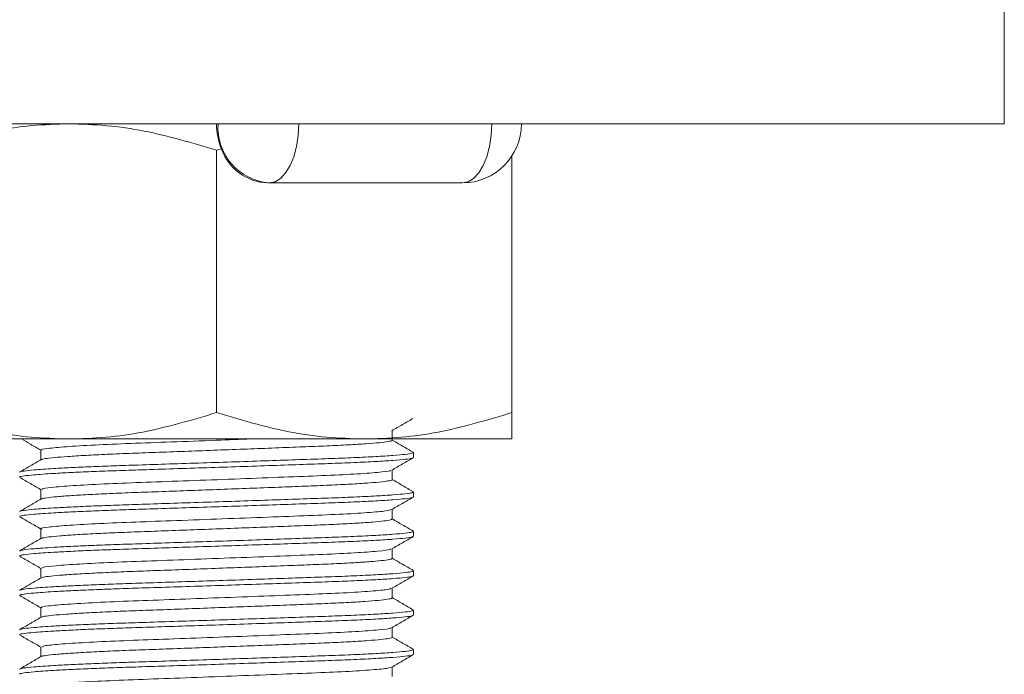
# Model space of a CAD drawing. Header units: millimetres. Extents: x 0 to 210, y 0 to 297.
# Tile 20 of 38: x 69 to 94, y 226 to 242. Entities that reach past the tile are written whole.
import ezdxf

# ---------------------------------------------------------------- set-up
doc = ezdxf.new("R2010")
doc.units = ezdxf.units.MM
doc.linetypes.add('HIDDEN', pattern=[1.905, 1.27, -0.635])
doc.layers.add('FORMAT', color=7, linetype='HIDDEN')

msp = doc.modelspace()

# ---------------------------------------------------------------- linework, layer by layer
at = {"color": 7, "linetype": 'Continuous', "lineweight": 15}
for p, q in [((93.592, 242.691), (93.592, 239.691)), ((53.592, 239.691), (93.592, 239.691)), ((73.712, 239.06), (73.592, 239.021)), ((73.592, 232.36), (73.592, 239.021)), ((81.092, 238.878), (81.092, 232.36)), ((74.929, 238.191), (74.891, 238.191)), ((79.831, 238.191), (74.929, 238.191)), ((77.342, 231.691), (69.842, 231.691)), ((81.092, 231.691), (77.342, 231.691))]:
    msp.add_line(p, q, dxfattribs=at)
at = {"color": 7, "linetype": 'Continuous', "lineweight": 15, "flags": 128}
for points in [[(75.679, 239.691), (75.665, 239.398), (75.622, 239.117), (75.553, 238.857), (75.46, 238.63), (75.346, 238.443), (75.216, 238.305), (75.076, 238.219), (74.929, 238.191)], [(79.831, 238.191), (79.977, 238.219), (80.118, 238.305), (80.248, 238.443), (80.361, 238.63), (80.455, 238.857), (80.524, 239.117), (80.567, 239.398), (80.581, 239.691)], [(69.842, 231.691), (69.113, 231.691), (68.445, 231.691), (67.846, 231.691), (67.326, 231.691), (66.889, 231.691), (66.544, 231.691), (66.294, 231.691), (66.143, 231.691), (66.092, 231.691)]]:
    msp.add_lwpolyline(points, dxfattribs=at)
at = {"color": 7, "linetype": 'Continuous', "lineweight": 15}
for centre, radius, start, end in [((75.289, 239.688), 1.697, 179.901, 201.7007), ((75.037, 239.597), 1.41, 176.1887, 265.5981), ((79.831, 239.691), 1.5, 270, 0), ((74.942, 239.493), 1.303, 199.3833, 267.7765)]:
    msp.add_arc(centre, radius, start, end, dxfattribs=at)
for points, knots in [([(69.842, 239.691), (69.528, 239.681), (68.901, 239.663), (67.639, 239.482), (66.713, 239.206), (66.092, 239.021)], [0, 0, 0, 0, 0.247333, 0.494707, 1, 1, 1, 1]), ([(73.592, 239.021), (72.983, 239.203), (72.064, 239.478), (70.802, 239.662), (70.162, 239.681), (69.842, 239.691)], [0, 0, 0, 0, 0.495254, 0.74765, 1, 1, 1, 1]), ([(66.092, 232.36), (66.701, 232.178), (67.62, 231.903), (68.881, 231.72), (69.521, 231.7), (69.841, 231.691)], [0, 0, 0, 0, 0.495257, 0.747651, 1, 1, 1, 1]), ([(69.842, 231.691), (70.156, 231.7), (70.783, 231.718), (72.045, 231.899), (72.971, 232.175), (73.592, 232.36)], [0, 0, 0, 0, 0.247333, 0.494707, 1, 1, 1, 1]), ([(73.592, 232.36), (74.201, 232.178), (75.12, 231.903), (76.381, 231.72), (77.022, 231.7), (77.342, 231.691)], [0, 0, 0, 0, 0.495254, 0.74765, 1, 1, 1, 1]), ([(77.342, 231.691), (77.656, 231.7), (78.283, 231.718), (79.545, 231.899), (80.471, 232.175), (81.092, 232.36)], [0, 0, 0, 0, 0.247333, 0.494707, 1, 1, 1, 1]), ([(81.092, 232.36), (81.092, 232.178), (81.092, 231.903), (81.092, 231.72), (81.092, 231.7), (81.092, 231.691)], [0, 0, 0, 0, 0.495254, 0.74765, 1, 1, 1, 1])]:
    msp.add_open_spline(points, degree=3, knots=knots, dxfattribs=at)
at = {"layer": 'FORMAT', "linetype": 'Continuous', "lineweight": 15}
for p, q in [((78.051, 231.659), (78.051, 231.904)), ((69.133, 231.409), (69.133, 231.163)), ((78.592, 231.221), (78.592, 231.346)), ((78.051, 230.659), (78.051, 230.904)), ((69.133, 230.409), (69.133, 230.163)), ((78.592, 230.221), (78.592, 230.346)), ((78.051, 229.659), (78.051, 229.904)), ((69.133, 229.409), (69.133, 229.163)), ((78.592, 229.221), (78.592, 229.346)), ((78.051, 228.659), (78.051, 228.904)), ((69.133, 228.409), (69.133, 228.163)), ((78.592, 228.221), (78.592, 228.346)), ((78.051, 227.659), (78.051, 227.904)), ((69.133, 227.409), (69.133, 227.163)), ((78.592, 227.221), (78.592, 227.346)), ((78.051, 226.659), (78.051, 226.904)), ((69.133, 226.409), (69.133, 226.163)), ((78.592, 226.221), (78.592, 226.346)), ((78.051, 225.659), (78.051, 225.904))]:
    msp.add_line(p, q, dxfattribs=at)
at = {"layer": 'FORMAT', "linetype": 'Continuous', "lineweight": 0}
for p, q in [((78.586, 231.353), (78.58, 231.355)), ((68.607, 228.846), (68.598, 228.853)), ((78.586, 228.353), (78.581, 228.355)), ((78.586, 226.353), (78.58, 226.355)), ((68.607, 225.846), (68.598, 225.853))]:
    msp.add_line(p, q, dxfattribs=at)
at = {"layer": 'FORMAT', "linetype": 'Continuous', "lineweight": 15}
for points, knots in [([(78.043, 231.9), (78.133, 231.952), (78.311, 232.055), (78.49, 232.158), (78.578, 232.209)], [0, 0, 0, 0, 0.506773, 1, 1, 1, 1]), ([(68.638, 231.691), (68.716, 231.646), (68.881, 231.551), (69.046, 231.455), (69.133, 231.404)], [0, 0, 0, 0, 0.468227, 1, 1, 1, 1]), ([(78.584, 231.355), (78.493, 231.407), (78.316, 231.51), (78.138, 231.613), (78.051, 231.663)], [0, 0, 0, 0, 0.508451, 1, 1, 1, 1]), ([(69.141, 231.167), (69.05, 231.115), (68.87, 231.011), (68.689, 230.906), (68.599, 230.854)], [0, 0, 0, 0, 0.4999666, 1, 1, 1, 1]), ([(78.043, 230.9), (78.133, 230.952), (78.314, 231.057), (78.495, 231.161), (78.585, 231.213)], [0, 0, 0, 0, 0.499968, 1, 1, 1, 1]), ([(68.599, 230.714), (68.689, 230.661), (68.867, 230.558), (69.045, 230.455), (69.133, 230.404)], [0, 0, 0, 0, 0.507045, 1, 1, 1, 1]), ([(78.585, 230.354), (78.495, 230.406), (78.317, 230.509), (78.139, 230.612), (78.051, 230.663)], [0, 0, 0, 0, 0.506845, 1, 1, 1, 1]), ([(69.141, 230.168), (69.051, 230.115), (68.87, 230.011), (68.689, 229.906), (68.599, 229.854)], [0, 0, 0, 0, 0.499966, 1, 1, 1, 1]), ([(78.044, 229.9), (78.134, 229.953), (78.315, 230.057), (78.496, 230.162), (78.586, 230.214)], [0, 0, 0, 0, 0.499964, 1, 1, 1, 1]), ([(68.598, 229.714), (68.689, 229.661), (68.867, 229.558), (69.045, 229.455), (69.133, 229.404)], [0, 0, 0, 0, 0.5069446, 1, 1, 1, 1]), ([(78.584, 229.355), (78.494, 229.407), (78.316, 229.51), (78.138, 229.612), (78.051, 229.663)], [0, 0, 0, 0, 0.5080033, 1, 1, 1, 1]), ([(69.143, 229.169), (69.052, 229.116), (68.872, 229.012), (68.691, 228.907), (68.601, 228.855)], [0, 0, 0, 0, 0.499966, 1, 1, 1, 1]), ([(78.043, 228.9), (78.133, 228.952), (78.314, 229.057), (78.495, 229.161), (78.585, 229.213)], [0, 0, 0, 0, 0.499964, 1, 1, 1, 1]), ([(68.599, 228.713), (68.689, 228.661), (68.867, 228.558), (69.045, 228.455), (69.133, 228.404)], [0, 0, 0, 0, 0.507305, 1, 1, 1, 1]), ([(78.584, 228.355), (78.494, 228.407), (78.316, 228.51), (78.138, 228.612), (78.051, 228.663)], [0, 0, 0, 0, 0.508227, 1, 1, 1, 1]), ([(69.141, 228.167), (69.05, 228.115), (68.87, 228.011), (68.689, 227.906), (68.599, 227.854)], [0, 0, 0, 0, 0.499967, 1, 1, 1, 1]), ([(78.043, 227.9), (78.133, 227.952), (78.314, 228.057), (78.495, 228.161), (78.585, 228.213)], [0, 0, 0, 0, 0.499968, 1, 1, 1, 1]), ([(68.598, 227.714), (68.689, 227.661), (68.867, 227.558), (69.045, 227.455), (69.133, 227.404)], [0, 0, 0, 0, 0.506863, 1, 1, 1, 1]), ([(78.585, 227.354), (78.495, 227.406), (78.317, 227.509), (78.139, 227.612), (78.051, 227.663)], [0, 0, 0, 0, 0.506948, 1, 1, 1, 1]), ([(69.141, 227.168), (69.051, 227.115), (68.87, 227.011), (68.689, 226.906), (68.599, 226.854)], [0, 0, 0, 0, 0.499966, 1, 1, 1, 1]), ([(78.044, 226.9), (78.134, 226.953), (78.315, 227.057), (78.496, 227.162), (78.586, 227.214)], [0, 0, 0, 0, 0.499964, 1, 1, 1, 1]), ([(68.599, 226.714), (68.689, 226.661), (68.867, 226.558), (69.045, 226.455), (69.133, 226.404)], [0, 0, 0, 0, 0.507064, 1, 1, 1, 1]), ([(78.584, 226.355), (78.494, 226.407), (78.316, 226.51), (78.138, 226.613), (78.051, 226.663)], [0, 0, 0, 0, 0.508205, 1, 1, 1, 1]), ([(69.143, 226.169), (69.052, 226.116), (68.872, 226.012), (68.691, 225.907), (68.601, 225.855)], [0, 0, 0, 0, 0.499965, 1, 1, 1, 1]), ([(78.043, 225.9), (78.133, 225.952), (78.314, 226.057), (78.495, 226.161), (78.585, 226.213)], [0, 0, 0, 0, 0.499965, 1, 1, 1, 1])]:
    msp.add_open_spline(points, degree=3, knots=knots, dxfattribs=at)
at = {"layer": 'FORMAT', "linetype": 'Continuous', "lineweight": 0}
for points, knots in [([(74.472, 231.691), (74.177, 231.679), (73.502, 231.654), (72.444, 231.615), (71.385, 231.578), (70.465, 231.538), (69.732, 231.494), (69.288, 231.451), (69.1, 231.425), (69.145, 231.41), (69.15, 231.409)], [0, 0, 0, 0, 0.113559, 0.259984, 0.400858, 0.544691, 0.692435, 0.839177, 0.980425, 1, 1, 1, 1]), ([(78.038, 231.659), (78.042, 231.657), (78.059, 231.646), (77.963, 231.625), (77.746, 231.597), (77.404, 231.569), (76.953, 231.541), (76.411, 231.515), (75.783, 231.491), (75.098, 231.464), (74.365, 231.436), (73.616, 231.408), (72.86, 231.38), (72.131, 231.353), (71.437, 231.329), (70.811, 231.303), (70.258, 231.275), (69.804, 231.247), (69.457, 231.219), (69.22, 231.192), (69.167, 231.176), (69.141, 231.167)], [0, 0, 0, 0, 0.014927, 0.070437, 0.124379, 0.179885, 0.23384, 0.28936, 0.343307, 0.398819, 0.452762, 0.508268, 0.562222, 0.617741, 0.67169, 0.727204, 0.781146, 0.836653, 0.890606, 0.946124, 1, 1, 1, 1]), ([(68.607, 230.846), (68.602, 230.849), (68.583, 230.859), (68.691, 230.878), (68.952, 230.907), (69.37, 230.937), (69.882, 230.964), (70.394, 230.987), (70.973, 231.009), (71.639, 231.031), (72.401, 231.056), (73.234, 231.083), (74.084, 231.111), (74.913, 231.139), (75.712, 231.167), (76.444, 231.191), (77.101, 231.217), (77.652, 231.244), (78.094, 231.272), (78.4, 231.3), (78.572, 231.325), (78.576, 231.34), (78.577, 231.346)], [0, 0, 0, 0, 0.014985, 0.067933, 0.122416, 0.190062, 0.234686, 0.280215, 0.32484, 0.370369, 0.423315, 0.477797, 0.530745, 0.585229, 0.638185, 0.692678, 0.745625, 0.800107, 0.853054, 0.907535, 0.960492, 1, 1, 1, 1]), ([(68.607, 230.721), (68.602, 230.724), (68.583, 230.734), (68.691, 230.753), (68.952, 230.782), (69.37, 230.812), (69.882, 230.839), (70.394, 230.862), (70.973, 230.884), (71.639, 230.906), (72.401, 230.931), (73.234, 230.958), (74.084, 230.986), (74.913, 231.014), (75.712, 231.042), (76.444, 231.066), (77.101, 231.092), (77.652, 231.119), (78.094, 231.147), (78.4, 231.175), (78.572, 231.2), (78.576, 231.215), (78.577, 231.221)], [0, 0, 0, 0, 0.014985, 0.067933, 0.122416, 0.190062, 0.234686, 0.280215, 0.32484, 0.370369, 0.423315, 0.477797, 0.530745, 0.585229, 0.638185, 0.692678, 0.745625, 0.800107, 0.853054, 0.907535, 0.960492, 1, 1, 1, 1]), ([(78.01, 230.899), (78.011, 230.895), (78.012, 230.877), (77.711, 230.843), (77.126, 230.799), (76.3, 230.76), (75.308, 230.723), (74.193, 230.68), (73.029, 230.636), (71.919, 230.596), (70.921, 230.559), (70.082, 230.517), (69.484, 230.473), (69.162, 230.437), (69.164, 230.417), (69.164, 230.409)], [0, 0, 0, 0, 0.0302449, 0.1146019, 0.1993736, 0.2817505, 0.3627628, 0.4469508, 0.5318001, 0.6144864, 0.6953061, 0.7793047, 0.8642103, 0.9471876, 1, 1, 1, 1]), ([(78.046, 230.659), (78.048, 230.659), (78.069, 230.65), (77.992, 230.631), (77.809, 230.604), (77.489, 230.575), (77.066, 230.548), (76.538, 230.521), (75.932, 230.496), (75.254, 230.47), (74.535, 230.443), (73.783, 230.414), (73.032, 230.387), (72.29, 230.359), (71.591, 230.335), (70.943, 230.309), (70.376, 230.282), (69.897, 230.254), (69.523, 230.226), (69.273, 230.198), (69.15, 230.179), (69.151, 230.169), (69.151, 230.167)], [0, 0, 0, 0, 0.003933, 0.057865, 0.113361, 0.167298, 0.222798, 0.276742, 0.332251, 0.386183, 0.441679, 0.495614, 0.551111, 0.605056, 0.660565, 0.714497, 0.769993, 0.823925, 0.87942, 0.933364, 0.988874, 1, 1, 1, 1]), ([(68.607, 229.846), (68.602, 229.849), (68.583, 229.859), (68.691, 229.878), (68.952, 229.907), (69.37, 229.937), (69.882, 229.964), (70.394, 229.987), (70.973, 230.009), (71.639, 230.031), (72.401, 230.056), (73.234, 230.083), (74.084, 230.111), (74.913, 230.139), (75.712, 230.167), (76.444, 230.191), (77.101, 230.217), (77.652, 230.244), (78.094, 230.272), (78.4, 230.3), (78.572, 230.325), (78.576, 230.34), (78.577, 230.346)], [0, 0, 0, 0, 0.014985, 0.067933, 0.122416, 0.190062, 0.234686, 0.280215, 0.32484, 0.370369, 0.423315, 0.477797, 0.530745, 0.585229, 0.638185, 0.692678, 0.745625, 0.800107, 0.853054, 0.907535, 0.960492, 1, 1, 1, 1]), ([(68.607, 229.721), (68.602, 229.724), (68.583, 229.734), (68.691, 229.753), (68.952, 229.782), (69.37, 229.812), (69.882, 229.839), (70.394, 229.862), (70.973, 229.884), (71.639, 229.906), (72.401, 229.931), (73.234, 229.958), (74.084, 229.986), (74.913, 230.014), (75.712, 230.042), (76.444, 230.066), (77.101, 230.092), (77.652, 230.119), (78.094, 230.147), (78.4, 230.175), (78.572, 230.2), (78.576, 230.215), (78.577, 230.221)], [0, 0, 0, 0, 0.014985, 0.067933, 0.122416, 0.190062, 0.234686, 0.280215, 0.32484, 0.370369, 0.423315, 0.477797, 0.530745, 0.585229, 0.638185, 0.692678, 0.745625, 0.800107, 0.853054, 0.907535, 0.960492, 1, 1, 1, 1]), ([(78.029, 229.9), (77.995, 229.889), (77.922, 229.863), (77.457, 229.821), (76.747, 229.779), (75.825, 229.742), (74.756, 229.701), (73.593, 229.657), (72.446, 229.615), (71.391, 229.578), (70.479, 229.538), (69.748, 229.496), (69.298, 229.453), (69.103, 229.426), (69.146, 229.411), (69.152, 229.409)], [0, 0, 0, 0, 0.072704, 0.156734, 0.241295, 0.322663, 0.406099, 0.491608, 0.576295, 0.65632, 0.737998, 0.821916, 0.905344, 0.987136, 1, 1, 1, 1]), ([(78.041, 229.659), (78.037, 229.652), (78.027, 229.636), (77.858, 229.61), (77.573, 229.582), (77.169, 229.554), (76.667, 229.527), (76.073, 229.502), (75.415, 229.476), (74.698, 229.449), (73.956, 229.421), (73.198, 229.393), (72.457, 229.365), (71.742, 229.34), (71.086, 229.315), (70.495, 229.288), (69.998, 229.26), (69.596, 229.232), (69.32, 229.204), (69.171, 229.183), (69.161, 229.172), (69.158, 229.168)], [0, 0, 0, 0, 0.0459054, 0.0999735, 0.1556091, 0.2096874, 0.265334, 0.3194105, 0.3750556, 0.4291237, 0.4847592, 0.5388363, 0.5944816, 0.6485594, 0.704206, 0.7582741, 0.8139097, 0.8679854, 0.923629, 0.9777079, 1, 1, 1, 1]), ([(68.605, 228.855), (68.63, 228.863), (68.683, 228.879), (68.957, 228.907), (69.369, 228.937), (69.882, 228.964), (70.394, 228.987), (70.973, 229.009), (71.639, 229.031), (72.401, 229.056), (73.234, 229.083), (74.084, 229.111), (74.913, 229.139), (75.712, 229.167), (76.444, 229.191), (77.101, 229.217), (77.652, 229.244), (78.094, 229.272), (78.4, 229.3), (78.572, 229.325), (78.576, 229.34), (78.577, 229.346)], [0, 0, 0, 0, 0.050045, 0.105574, 0.174518, 0.219999, 0.266402, 0.311882, 0.358286, 0.412248, 0.467775, 0.521739, 0.577269, 0.631242, 0.68678, 0.740743, 0.796271, 0.850234, 0.905761, 0.959734, 1, 1, 1, 1]), ([(68.607, 228.721), (68.602, 228.724), (68.583, 228.734), (68.691, 228.753), (68.952, 228.782), (69.37, 228.812), (69.882, 228.839), (70.394, 228.862), (70.973, 228.884), (71.639, 228.906), (72.401, 228.931), (73.234, 228.958), (74.084, 228.986), (74.913, 229.014), (75.712, 229.042), (76.444, 229.066), (77.101, 229.092), (77.652, 229.119), (78.094, 229.147), (78.4, 229.175), (78.572, 229.2), (78.576, 229.215), (78.577, 229.221)], [0, 0, 0, 0, 0.014985, 0.067933, 0.122416, 0.190062, 0.234686, 0.280215, 0.32484, 0.370369, 0.423315, 0.477797, 0.530745, 0.585229, 0.638185, 0.692678, 0.745625, 0.800107, 0.853054, 0.907535, 0.960492, 1, 1, 1, 1]), ([(78.01, 228.899), (78.01, 228.895), (78.011, 228.877), (77.713, 228.843), (77.137, 228.8), (76.323, 228.76), (75.34, 228.724), (74.224, 228.681), (73.052, 228.637), (71.931, 228.596), (70.923, 228.56), (70.083, 228.517), (69.487, 228.474), (69.164, 228.438), (69.163, 228.417), (69.163, 228.409)], [0, 0, 0, 0, 0.0302672, 0.113826, 0.1978071, 0.2794797, 0.3596423, 0.4444707, 0.5300509, 0.6134869, 0.6949812, 0.7796872, 0.8637908, 0.9460176, 1, 1, 1, 1]), ([(78.036, 228.659), (78.037, 228.654), (78.041, 228.64), (77.906, 228.616), (77.647, 228.588), (77.271, 228.56), (76.787, 228.533), (76.216, 228.507), (75.566, 228.482), (74.866, 228.455), (74.123, 228.427), (73.371, 228.399), (72.62, 228.371), (71.902, 228.345), (71.226, 228.321), (70.623, 228.294), (70.1, 228.266), (69.679, 228.238), (69.37, 228.21), (69.188, 228.187), (69.164, 228.173), (69.154, 228.167)], [0, 0, 0, 0, 0.03256, 0.088054, 0.141983, 0.197476, 0.251419, 0.306926, 0.360858, 0.416353, 0.470283, 0.525776, 0.579719, 0.635226, 0.689159, 0.744657, 0.798588, 0.854081, 0.908023, 0.96353, 1, 1, 1, 1]), ([(68.607, 227.846), (68.602, 227.849), (68.583, 227.859), (68.691, 227.878), (68.952, 227.907), (69.37, 227.937), (69.882, 227.964), (70.394, 227.987), (70.973, 228.009), (71.639, 228.031), (72.401, 228.056), (73.234, 228.083), (74.084, 228.111), (74.913, 228.139), (75.712, 228.167), (76.444, 228.191), (77.101, 228.217), (77.652, 228.244), (78.094, 228.272), (78.4, 228.3), (78.572, 228.325), (78.576, 228.34), (78.577, 228.346)], [0, 0, 0, 0, 0.014985, 0.067933, 0.122416, 0.190062, 0.234686, 0.280215, 0.32484, 0.370369, 0.423315, 0.477797, 0.530745, 0.585229, 0.638185, 0.692678, 0.745625, 0.800107, 0.853054, 0.907535, 0.960492, 1, 1, 1, 1]), ([(68.607, 227.721), (68.602, 227.724), (68.583, 227.734), (68.691, 227.753), (68.952, 227.782), (69.37, 227.812), (69.882, 227.839), (70.394, 227.862), (70.973, 227.884), (71.639, 227.906), (72.401, 227.931), (73.234, 227.958), (74.084, 227.986), (74.913, 228.014), (75.712, 228.042), (76.444, 228.066), (77.101, 228.092), (77.652, 228.119), (78.094, 228.147), (78.4, 228.175), (78.572, 228.2), (78.576, 228.215), (78.577, 228.221)], [0, 0, 0, 0, 0.014985, 0.067933, 0.122416, 0.190062, 0.234686, 0.280215, 0.32484, 0.370369, 0.423315, 0.477797, 0.530745, 0.585229, 0.638185, 0.692678, 0.745625, 0.800107, 0.853054, 0.907535, 0.960492, 1, 1, 1, 1]), ([(78.023, 227.9), (77.992, 227.888), (77.925, 227.863), (77.463, 227.822), (76.754, 227.779), (75.846, 227.743), (74.8, 227.703), (73.66, 227.66), (72.517, 227.617), (71.448, 227.58), (70.51, 227.54), (69.76, 227.496), (69.3, 227.453), (69.104, 227.426), (69.147, 227.411), (69.153, 227.409)], [0, 0, 0, 0, 0.069812, 0.155389, 0.2399965, 0.31996, 0.4018512, 0.4858506, 0.5692162, 0.6508994, 0.7339099, 0.8193503, 0.9043439, 0.9861844, 1, 1, 1, 1]), ([(78.035, 227.659), (78.039, 227.656), (78.054, 227.644), (77.946, 227.622), (77.719, 227.595), (77.363, 227.566), (76.906, 227.539), (76.35, 227.512), (75.72, 227.488), (75.025, 227.461), (74.295, 227.434), (73.538, 227.405), (72.79, 227.378), (72.058, 227.351), (71.375, 227.327), (70.75, 227.3), (70.211, 227.273), (69.763, 227.244), (69.43, 227.217), (69.211, 227.191), (69.168, 227.175), (69.148, 227.168)], [0, 0, 0, 0, 0.021598, 0.075528, 0.131023, 0.184961, 0.240462, 0.294404, 0.349911, 0.403842, 0.459336, 0.513272, 0.568772, 0.622714, 0.678222, 0.732153, 0.787648, 0.841582, 0.89708, 0.951022, 1, 1, 1, 1]), ([(68.607, 226.846), (68.602, 226.849), (68.583, 226.859), (68.691, 226.878), (68.952, 226.907), (69.37, 226.937), (69.882, 226.964), (70.394, 226.987), (70.973, 227.009), (71.639, 227.031), (72.401, 227.056), (73.234, 227.083), (74.084, 227.111), (74.913, 227.139), (75.712, 227.167), (76.444, 227.191), (77.101, 227.217), (77.652, 227.244), (78.094, 227.272), (78.4, 227.3), (78.572, 227.325), (78.576, 227.34), (78.577, 227.346)], [0, 0, 0, 0, 0.014985, 0.067933, 0.122416, 0.190062, 0.234686, 0.280215, 0.32484, 0.370369, 0.423315, 0.477797, 0.530745, 0.585229, 0.638185, 0.692678, 0.745625, 0.800107, 0.853054, 0.907535, 0.960492, 1, 1, 1, 1]), ([(68.607, 226.721), (68.602, 226.724), (68.583, 226.734), (68.691, 226.753), (68.952, 226.782), (69.37, 226.812), (69.882, 226.839), (70.394, 226.862), (70.973, 226.884), (71.639, 226.906), (72.401, 226.931), (73.234, 226.958), (74.084, 226.986), (74.913, 227.014), (75.712, 227.042), (76.444, 227.066), (77.101, 227.092), (77.652, 227.119), (78.094, 227.147), (78.4, 227.175), (78.572, 227.2), (78.576, 227.215), (78.577, 227.221)], [0, 0, 0, 0, 0.014985, 0.067933, 0.122416, 0.190062, 0.234686, 0.280215, 0.32484, 0.370369, 0.423315, 0.477797, 0.530745, 0.585229, 0.638185, 0.692678, 0.745625, 0.800107, 0.853054, 0.907535, 0.960492, 1, 1, 1, 1]), ([(78.014, 226.9), (78.016, 226.896), (78.024, 226.879), (77.74, 226.845), (77.167, 226.802), (76.343, 226.761), (75.35, 226.724), (74.235, 226.681), (73.076, 226.638), (71.974, 226.598), (70.978, 226.562), (70.131, 226.52), (69.513, 226.476), (69.17, 226.439), (69.165, 226.417), (69.163, 226.409)], [0, 0, 0, 0, 0.025267, 0.110129, 0.195594, 0.278778, 0.360304, 0.445051, 0.529051, 0.61104, 0.690923, 0.773898, 0.859472, 0.943264, 1, 1, 1, 1]), ([(78.043, 226.659), (78.045, 226.658), (78.065, 226.648), (77.981, 226.629), (77.782, 226.601), (77.454, 226.573), (77.016, 226.545), (76.485, 226.518), (75.866, 226.494), (75.189, 226.468), (74.46, 226.44), (73.712, 226.412), (72.955, 226.384), (72.222, 226.357), (71.522, 226.332), (70.887, 226.307), (70.323, 226.279), (69.857, 226.251), (69.491, 226.223), (69.257, 226.195), (69.144, 226.178), (69.147, 226.169), (69.148, 226.168)], [0, 0, 0, 0, 0.008094, 0.06373, 0.117795, 0.173426, 0.227502, 0.283146, 0.337216, 0.392854, 0.446919, 0.50255, 0.556625, 0.612269, 0.666341, 0.721981, 0.776045, 0.831676, 0.88575, 0.941393, 0.995466, 1, 1, 1, 1]), ([(68.605, 225.855), (68.63, 225.863), (68.683, 225.879), (68.957, 225.907), (69.369, 225.937), (69.882, 225.964), (70.394, 225.987), (70.973, 226.009), (71.639, 226.031), (72.401, 226.056), (73.234, 226.083), (74.084, 226.111), (74.913, 226.139), (75.712, 226.167), (76.444, 226.191), (77.101, 226.217), (77.652, 226.244), (78.094, 226.272), (78.4, 226.3), (78.572, 226.325), (78.576, 226.34), (78.577, 226.346)], [0, 0, 0, 0, 0.050088, 0.105615, 0.174556, 0.220034, 0.266435, 0.311913, 0.358315, 0.412275, 0.467799, 0.521761, 0.577288, 0.631258, 0.686795, 0.740755, 0.79628, 0.850241, 0.905765, 0.959736, 1, 1, 1, 1]), ([(68.607, 225.721), (68.602, 225.724), (68.583, 225.734), (68.691, 225.753), (68.952, 225.782), (69.37, 225.812), (69.882, 225.839), (70.394, 225.862), (70.973, 225.884), (71.639, 225.906), (72.401, 225.931), (73.234, 225.958), (74.084, 225.986), (74.913, 226.014), (75.712, 226.042), (76.444, 226.066), (77.101, 226.092), (77.652, 226.119), (78.094, 226.147), (78.4, 226.175), (78.572, 226.2), (78.576, 226.215), (78.577, 226.221)], [0, 0, 0, 0, 0.014985, 0.067933, 0.122416, 0.190062, 0.234686, 0.280215, 0.32484, 0.370369, 0.423315, 0.477797, 0.530745, 0.585229, 0.638185, 0.692678, 0.745625, 0.800107, 0.853054, 0.907535, 0.960492, 1, 1, 1, 1]), ([(78.021, 225.9), (77.994, 225.889), (77.932, 225.865), (77.495, 225.824), (76.806, 225.782), (75.903, 225.745), (74.844, 225.705), (73.686, 225.661), (72.528, 225.618), (71.458, 225.58), (70.53, 225.541), (69.787, 225.498), (69.319, 225.455), (69.111, 225.428), (69.151, 225.412), (69.159, 225.409)], [0, 0, 0, 0, 0.066178, 0.150268, 0.233581, 0.315192, 0.398443, 0.483987, 0.568937, 0.650683, 0.732229, 0.816179, 0.899809, 0.980468, 1, 1, 1, 1])]:
    msp.add_open_spline(points, degree=3, knots=knots, dxfattribs=at)

doc.saveas('drawing.dxf')
